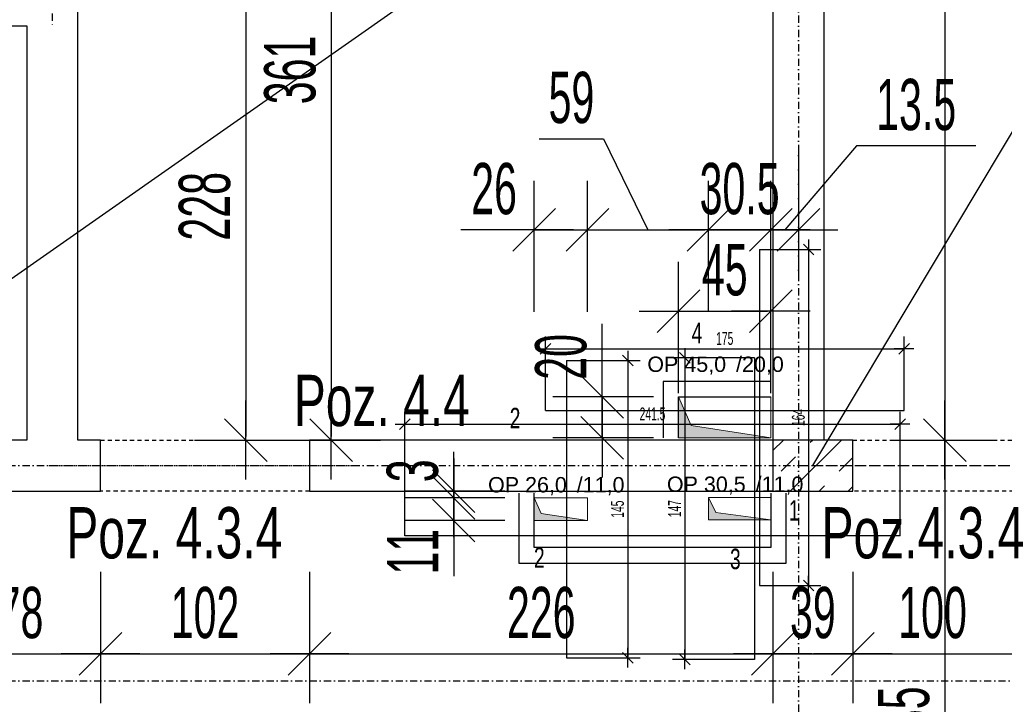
# Model space of a CAD drawing. Header units: millimetres. Extents: x -6373 to 10868, y -2819 to 2013.
# Tile 55 of 67: x 8774 to 9255, y -167 to 167. Entities that reach past the tile are written whole.
import ezdxf

# ---------------------------------------------------------------- set-up
doc = ezdxf.new("R2010")
doc.units = ezdxf.units.MM
doc.header["$LTSCALE"] = 10
doc.linetypes.add('MO', pattern=[0.7, 0.35, -0.17, 0.01, -0.17])
doc.linetypes.add('MP', pattern=[0.36, 0.2, -0.16])
for name, color, linetype in [('BA_szr', 1, 'Continuous'), ('BA_txs', 2, 'Continuous'), ('BA_wym', 1, 'Continuous'), ('BD_lpm', 1, 'MP'), ('BD_osm', 1, 'MO'), ('BD_wic', 1, 'Continuous'), ('BD_wig', 3, 'Continuous'), ('BZ_odn', 1, 'Continuous'), ('BZ_txs', 2, 'Continuous')]:
    doc.layers.add(name, color=color, linetype=linetype)
doc.layers.add('Nowe_A-Przebicia_Nr_pióra__1', color=7, linetype='Continuous', lineweight=13)
doc.layers.add('Nowe_A-Przebicia_Nr_pióra__102', color=7, linetype='Continuous', lineweight=5, true_color=0xcccccc)
doc.styles.add('BIKTS', font='bikromsw.shx', dxfattribs={"width": 0.8})
doc.styles.add('BIKWYM', font='bikromsw.shx', dxfattribs={"width": 0.6})
doc.styles.add('STYL_AUTOMATYCZNY_1', font='arial.ttf')
doc.dimstyles.new('BA_KR_100_cm', dxfattribs={"dimtxt": 25, "dimasz": 1.666667, "dimexe": 24, "dimexo": 0, "dimgap": 0, "dimtad": 0, "dimdec": 1, "dimrnd": 0.5, "dimzin": 9, "dimdsep": 46, "dimtxsty": 'BIKWYM', "dimblk": 'WYM-KR', "dimcen": 0, "dimdle": 20, "dimclrd": 256, "dimclre": 256, "dimclrt": 2, "dimadec": 0, "dimazin": 0, "dimtfac": 0.033333, "dimtdec": 1, "dimtmove": 0, "dimatfit": 3, "dimldrblk": 'WYM-KR', "dimfxl": 25, "dimfxlon": 1, "dimtvp": 0.8, "dimtolj": 1, "dimarcsym": 0})
doc.dimstyles.new('BA_KR_25_cm', dxfattribs={"dimscale": 0.25, "dimtxt": 25, "dimasz": 1.666667, "dimexe": 24, "dimexo": 0, "dimgap": 0, "dimtad": 0, "dimdec": 1, "dimrnd": 0.5, "dimzin": 9, "dimdsep": 46, "dimtxsty": 'BIKWYM', "dimblk": 'WYM-KR', "dimcen": 0, "dimdle": 20, "dimclrd": 256, "dimclre": 256, "dimclrt": 7, "dimadec": 0, "dimazin": 0, "dimtfac": 0.033333, "dimtdec": 1, "dimtmove": 0, "dimatfit": 3, "dimldrblk": 'WYM-KR', "dimfxl": 1, "dimtvp": 0.8, "dimtolj": 1, "dimarcsym": 0})
doc.dimstyles.new('BZ_ST_100_cm', dxfattribs={"dimtxt": 25, "dimasz": 1.666667, "dimexe": 24, "dimexo": 0, "dimgap": 0, "dimtad": 0, "dimdec": 1, "dimrnd": 0.5, "dimdsep": 46, "dimtxsty": 'BIKWYM', "dimblk": 'WYM-ST', "dimcen": 0, "dimdle": 20, "dimclrd": 256, "dimclre": 256, "dimclrt": 7, "dimadec": 0, "dimazin": 0, "dimtfac": 0.033333, "dimtdec": 1, "dimtix": 1, "dimtmove": 2, "dimatfit": 3, "dimldrblk": 'WYM-ST', "dimfxl": 25, "dimfxlon": 1, "dimtvp": 0.8, "dimtolj": 1, "dimtzin": 0, "dimarcsym": 0})

# ---------------------------------------------------------------- blocks, each defined once
blk = doc.blocks.new('WYM-KR')
at = {"color": 7, "linetype": 'ByBlock'}
blk.add_line((6.24, 6.24), (-6.24, -6.24), dxfattribs=at)
at = {"linetype": 'ByBlock'}
blk.add_line((11.52, 0), (-11.52, 0), dxfattribs=at)
blk = doc.blocks.new('*D414')
at = {"layer": 'BD_wic', "lineweight": -2}
for p, q in [((9135.22, 55.02), (9165.26, 55.02)), ((9159.26, 54.6), (9159.26, -108.57)), ((9135.22, -108.98), (9165.26, -108.98))]:
    blk.add_line(p, q, dxfattribs=at)
at = {"layer": 'Defpoints', "color": 0}
for p in [(9135.22, 55.02), (9135.22, -108.98), (9159.26, -108.98)]:
    blk.add_point(p, dxfattribs=at)
at = {"layer": 'BD_wic', "lineweight": -2, "xscale": 0.4166666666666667, "yscale": 0.4166666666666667, "zscale": 0.4166666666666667}
for p, rotation in [((9159.26, 55.02), 90), ((9159.26, -108.98), 270)]:
    blk.add_blockref('WYM-KR', p, dxfattribs=dict(at, rotation=rotation))
at = {"layer": 'BD_wic', "color": 7, "insert": (9154.26, -26.98), "char_height": 6.25, "attachment_point": 5, "rotation": 90, "style": 'BIKWYM'}
blk.add_mtext('\\A1;164', dxfattribs=at)
blk = doc.blocks.new('*D415')
at = {"layer": 'BD_wic', "lineweight": -2}
for p, q in [((9030.83, -23.64), (9030.83, 12.49)), ((9205.83, -23.64), (9205.83, 12.49)), ((9031.25, 6.49), (9205.42, 6.49))]:
    blk.add_line(p, q, dxfattribs=at)
at = {"layer": 'Defpoints', "color": 0}
for p in [(9205.83, 6.49), (9030.83, -23.64), (9205.83, -23.64)]:
    blk.add_point(p, dxfattribs=at)
at = {"layer": 'BD_wic', "lineweight": -2, "xscale": 0.4166666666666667, "yscale": 0.4166666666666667, "zscale": 0.4166666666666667, "rotation": 180}
blk.add_blockref('WYM-KR', (9030.83, 6.49), dxfattribs=at)
at = {"layer": 'BD_wic', "lineweight": -2, "xscale": 0.4166666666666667, "yscale": 0.4166666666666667, "zscale": 0.4166666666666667}
blk.add_blockref('WYM-KR', (9205.83, 6.49), dxfattribs=at)
at = {"layer": 'BD_wic', "color": 7, "insert": (9118.33, 11.49), "char_height": 6.25, "attachment_point": 5, "style": 'BIKWYM'}
blk.add_mtext('\\A1;175', dxfattribs=at)
blk = doc.blocks.new('*D416')
at = {"layer": 'BD_wic', "lineweight": -2}
for p, q in [((9041.15, 0.8), (9077.05, 0.8)), ((9071.05, 0.38), (9071.05, -143.79)), ((9041.15, -144.2), (9077.05, -144.2))]:
    blk.add_line(p, q, dxfattribs=at)
at = {"layer": 'Defpoints', "color": 0}
for p in [(9041.15, 0.8), (9041.15, -144.2), (9071.05, -144.2)]:
    blk.add_point(p, dxfattribs=at)
at = {"layer": 'BD_wic', "lineweight": -2, "xscale": 0.4166666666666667, "yscale": 0.4166666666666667, "zscale": 0.4166666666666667}
for p, rotation in [((9071.05, 0.8), 90), ((9071.05, -144.2), 270)]:
    blk.add_blockref('WYM-KR', p, dxfattribs=dict(at, rotation=rotation))
at = {"layer": 'BD_wic', "color": 7, "insert": (9066.05, -71.7), "char_height": 6.25, "attachment_point": 5, "rotation": 90, "style": 'BIKWYM'}
blk.add_mtext('\\A1;145', dxfattribs=at)
blk = doc.blocks.new('*D417')
at = {"layer": 'BD_wic', "lineweight": -2}
for p, q in [((9132.82, 2.05), (9092.84, 2.05)), ((9098.84, 1.63), (9098.84, -144.54)), ((9132.82, -144.95), (9092.84, -144.95))]:
    blk.add_line(p, q, dxfattribs=at)
at = {"layer": 'Defpoints', "color": 0}
for p in [(9132.82, 2.05), (9098.84, -144.95), (9132.82, -144.95)]:
    blk.add_point(p, dxfattribs=at)
at = {"layer": 'BD_wic', "lineweight": -2, "xscale": 0.4166666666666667, "yscale": 0.4166666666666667, "zscale": 0.4166666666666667}
for p, rotation in [((9098.84, 2.05), 90), ((9098.84, -144.95), 270)]:
    blk.add_blockref('WYM-KR', p, dxfattribs=dict(at, rotation=rotation))
at = {"layer": 'BD_wic', "color": 7, "insert": (9093.84, -71.45), "char_height": 6.25, "attachment_point": 5, "rotation": 90, "style": 'BIKWYM'}
blk.add_mtext('\\A1;147', dxfattribs=at)
blk = doc.blocks.new('*D418')
at = {"layer": 'BD_wic', "lineweight": -2}
for p, q in [((8962.33, -84.71), (8962.33, -24.28)), ((9203.83, -84.71), (9203.83, -24.28)), ((8962.75, -30.28), (9203.42, -30.28))]:
    blk.add_line(p, q, dxfattribs=at)
at = {"layer": 'Defpoints', "color": 0}
for p in [(9203.83, -30.28), (8962.33, -84.71), (9203.83, -84.71)]:
    blk.add_point(p, dxfattribs=at)
at = {"layer": 'BD_wic', "lineweight": -2, "xscale": 0.4166666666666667, "yscale": 0.4166666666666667, "zscale": 0.4166666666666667, "rotation": 180}
blk.add_blockref('WYM-KR', (8962.33, -30.28), dxfattribs=at)
at = {"layer": 'BD_wic', "lineweight": -2, "xscale": 0.4166666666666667, "yscale": 0.4166666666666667, "zscale": 0.4166666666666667}
blk.add_blockref('WYM-KR', (9203.83, -30.28), dxfattribs=at)
at = {"layer": 'BD_wic', "color": 7, "insert": (9083.08, -25.28), "char_height": 6.25, "attachment_point": 5, "style": 'BIKWYM'}
blk.add_mtext('\\A1;241.5', dxfattribs=at)
blk = doc.blocks.new('WYM-ST')
blk.add_hatch(color=256).paths.add_polyline_path([(-13, 2.88), (0, 0), (-13, -2.88)])
blk.add_lwpolyline([(0, 0), (-13, 2.88), (-13, -2.88), (0, 0)])
blk = doc.blocks.new('*D527')
at = {"layer": 'BA_wym', "lineweight": -2}
for p, q in [((10302.83, 853.02), (10351.83, 853.02)), ((10327.83, 851.35), (10327.83, -1192.32)), ((10302.83, -1193.98), (10351.83, -1193.98))]:
    blk.add_line(p, q, dxfattribs=at)
at = {"layer": 'Defpoints', "color": 0}
for p in [(9166.83, 853.02), (9856.83, -1193.98), (10327.83, -1193.98)]:
    blk.add_point(p, dxfattribs=at)
at = {"layer": 'BA_wym', "lineweight": -2, "xscale": 1.666666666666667, "yscale": 1.666666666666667, "zscale": 1.666666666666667}
for p, rotation in [((10327.83, 853.02), 90), ((10327.83, -1193.98), 270)]:
    blk.add_blockref('WYM-KR', p, dxfattribs=dict(at, rotation=rotation))
at = {"layer": 'BA_wym', "color": 2, "insert": (10307.83, -170.48), "char_height": 25, "attachment_point": 5, "rotation": 90, "style": 'BIKWYM'}
blk.add_mtext('\\A1;2047', dxfattribs=at)
blk = doc.blocks.new('*D557')
at = {"layer": 'BA_wym', "lineweight": -2}
for p, q in [((8735.82, -102.29), (8735.82, -166.29)), ((8813.83, -102.29), (8813.83, -166.29)), ((8737.49, -142.29), (8812.17, -142.29))]:
    blk.add_line(p, q, dxfattribs=at)
at = {"layer": 'Defpoints', "color": 0}
for p in [(8735.82, -62.98), (8813.83, -62.98), (8813.83, -142.29)]:
    blk.add_point(p, dxfattribs=at)
at = {"layer": 'BA_wym', "lineweight": -2, "xscale": 1.666666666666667, "yscale": 1.666666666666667, "zscale": 1.666666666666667, "rotation": 180}
blk.add_blockref('WYM-KR', (8735.82, -142.29), dxfattribs=at)
at = {"layer": 'BA_wym', "lineweight": -2, "xscale": 1.666666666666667, "yscale": 1.666666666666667, "zscale": 1.666666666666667}
blk.add_blockref('WYM-KR', (8813.83, -142.29), dxfattribs=at)
at = {"layer": 'BA_wym', "color": 2, "insert": (8774.83, -122.29), "char_height": 25, "attachment_point": 5, "style": 'BIKWYM'}
blk.add_mtext('\\A1;78', dxfattribs=at)
blk = doc.blocks.new('*D558')
at = {"layer": 'BA_wym', "lineweight": -2}
for p, q in [((9141.83, -102.29), (9141.83, -166.29)), ((9180.83, -102.29), (9180.83, -166.29)), ((9143.5, -142.29), (9179.17, -142.29))]:
    blk.add_line(p, q, dxfattribs=at)
at = {"layer": 'Defpoints', "color": 0}
for p in [(9141.83, -62.98), (9180.83, -62.98), (9180.83, -142.29)]:
    blk.add_point(p, dxfattribs=at)
at = {"layer": 'BA_wym', "lineweight": -2, "xscale": 1.666666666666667, "yscale": 1.666666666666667, "zscale": 1.666666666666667, "rotation": 180}
blk.add_blockref('WYM-KR', (9141.83, -142.29), dxfattribs=at)
at = {"layer": 'BA_wym', "lineweight": -2, "xscale": 1.666666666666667, "yscale": 1.666666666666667, "zscale": 1.666666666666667}
blk.add_blockref('WYM-KR', (9180.83, -142.29), dxfattribs=at)
at = {"layer": 'BA_wym', "color": 2, "insert": (9161.33, -122.29), "char_height": 25, "attachment_point": 5, "style": 'BIKWYM'}
blk.add_mtext('\\A1;39', dxfattribs=at)
blk = doc.blocks.new('*D559')
at = {"layer": 'BA_wym', "lineweight": -2}
for p, q in [((9180.83, -102.29), (9180.83, -166.29)), ((9280.83, -102.29), (9280.83, -166.29)), ((9182.5, -142.29), (9279.16, -142.29))]:
    blk.add_line(p, q, dxfattribs=at)
at = {"layer": 'Defpoints', "color": 0}
for p in [(9180.83, -62.98), (9280.83, -62.98), (9280.83, -142.29)]:
    blk.add_point(p, dxfattribs=at)
at = {"layer": 'BA_wym', "lineweight": -2, "xscale": 1.666666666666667, "yscale": 1.666666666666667, "zscale": 1.666666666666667, "rotation": 180}
blk.add_blockref('WYM-KR', (9180.83, -142.29), dxfattribs=at)
at = {"layer": 'BA_wym', "lineweight": -2, "xscale": 1.666666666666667, "yscale": 1.666666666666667, "zscale": 1.666666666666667}
blk.add_blockref('WYM-KR', (9280.83, -142.29), dxfattribs=at)
at = {"layer": 'BA_wym', "color": 2, "insert": (9219.7, -122.29), "char_height": 25, "attachment_point": 5, "style": 'BIKWYM'}
blk.add_mtext('\\A1;100', dxfattribs=at)
blk = doc.blocks.new('*D569')
at = {"layer": 'BA_wym', "lineweight": -2}
for p, q in [((9200.7, 777.02), (9249.7, 777.02)), ((9225.7, 775.35), (9225.7, -36.32)), ((9200.7, -37.98), (9249.7, -37.98))]:
    blk.add_line(p, q, dxfattribs=at)
at = {"layer": 'Defpoints', "color": 0}
for p in [(9166.83, 777.02), (9185.7, -37.98), (9225.7, -37.98)]:
    blk.add_point(p, dxfattribs=at)
at = {"layer": 'BA_wym', "lineweight": -2, "xscale": 1.666666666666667, "yscale": 1.666666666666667, "zscale": 1.666666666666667}
for p, rotation in [((9225.7, 777.02), 90), ((9225.7, -37.98), 270)]:
    blk.add_blockref('WYM-KR', p, dxfattribs=dict(at, rotation=rotation))
at = {"layer": 'BA_wym', "color": 2, "insert": (9205.7, 369.52), "char_height": 25, "attachment_point": 5, "rotation": 90, "style": 'BIKWYM'}
blk.add_mtext('\\A1;815', dxfattribs=at)
blk = doc.blocks.new('*D571')
at = {"layer": 'BA_wym', "lineweight": -2}
for p, q in [((9200.7, -37.98), (9249.7, -37.98)), ((9225.7, -39.65), (9225.7, -271.32)), ((9200.7, -272.98), (9249.7, -272.98))]:
    blk.add_line(p, q, dxfattribs=at)
at = {"layer": 'Defpoints', "color": 0}
for p in [(9185.7, -37.98), (9185.7, -272.98), (9225.7, -272.98)]:
    blk.add_point(p, dxfattribs=at)
at = {"layer": 'BA_wym', "lineweight": -2, "xscale": 1.666666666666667, "yscale": 1.666666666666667, "zscale": 1.666666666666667}
for p, rotation in [((9225.7, -37.98), 90), ((9225.7, -272.98), 270)]:
    blk.add_blockref('WYM-KR', p, dxfattribs=dict(at, rotation=rotation))
at = {"layer": 'BA_wym', "color": 2, "insert": (9205.7, -174.9), "char_height": 25, "attachment_point": 5, "rotation": 90, "style": 'BIKWYM'}
blk.add_mtext('\\A1;235', dxfattribs=at)
blk = doc.blocks.new('*D621')
at = {"layer": 'BA_wym', "lineweight": -2}
for p, q in [((9095.83, -15.11), (9095.83, 48.89)), ((9140.83, -15.11), (9140.83, 48.89)), ((9097.5, 24.89), (9139.17, 24.89))]:
    blk.add_line(p, q, dxfattribs=at)
at = {"layer": 'Defpoints', "color": 0}
for p in [(9140.83, 24.89), (9095.83, -16.98), (9140.83, -16.98)]:
    blk.add_point(p, dxfattribs=at)
at = {"layer": 'BA_wym', "lineweight": -2, "xscale": 1.666666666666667, "yscale": 1.666666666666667, "zscale": 1.666666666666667, "rotation": 180}
blk.add_blockref('WYM-KR', (9095.83, 24.89), dxfattribs=at)
at = {"layer": 'BA_wym', "lineweight": -2, "xscale": 1.666666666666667, "yscale": 1.666666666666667, "zscale": 1.666666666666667}
blk.add_blockref('WYM-KR', (9140.83, 24.89), dxfattribs=at)
at = {"layer": 'BA_wym', "color": 2, "insert": (9118.33, 44.89), "char_height": 25, "attachment_point": 5, "style": 'BIKWYM'}
blk.add_mtext('\\A1;45', dxfattribs=at)
blk = doc.blocks.new('*D622')
at = {"layer": 'BA_wym', "lineweight": -2}
for p, q in [((9025.33, 24.49), (9025.33, 88.49)), ((9051.33, 24.49), (9051.33, 88.49)), ((9023.67, 64.49), (8989.62, 64.49)), ((9025.33, 64.49), (9051.33, 64.49)), ((9053, 64.49), (9054.67, 64.49))]:
    blk.add_line(p, q, dxfattribs=at)
at = {"layer": 'Defpoints', "color": 0}
for p in [(9051.33, 64.49), (9025.33, -77.23), (9051.33, -77.2)]:
    blk.add_point(p, dxfattribs=at)
at = {"layer": 'BA_wym', "lineweight": -2, "xscale": 1.666666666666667, "yscale": 1.666666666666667, "zscale": 1.666666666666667}
blk.add_blockref('WYM-KR', (9025.33, 64.49), dxfattribs=at)
at = {"layer": 'BA_wym', "lineweight": -2, "xscale": 1.666666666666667, "yscale": 1.666666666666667, "zscale": 1.666666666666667, "rotation": 180}
blk.add_blockref('WYM-KR', (9051.33, 64.49), dxfattribs=at)
at = {"layer": 'BA_wym', "color": 2, "insert": (9005.81, 84.49), "char_height": 25, "attachment_point": 5, "style": 'BIKWYM'}
blk.add_mtext('\\A1;26', dxfattribs=at)
blk = doc.blocks.new('*D623')
at = {"layer": 'BA_wym', "lineweight": -2}
for p, q in [((9027.83, 108.94), (9059.26, 108.94)), ((9059.26, 108.94), (9080.83, 64.49)), ((9051.33, 24.49), (9051.33, 88.49)), ((9110.33, 24.49), (9110.33, 88.49)), ((9053, 64.49), (9108.67, 64.49))]:
    blk.add_line(p, q, dxfattribs=at)
at = {"layer": 'Defpoints', "color": 0}
for p in [(9110.33, 64.49), (9051.33, -77.2), (9110.33, -76.95)]:
    blk.add_point(p, dxfattribs=at)
at = {"layer": 'BA_wym', "lineweight": -2, "xscale": 1.666666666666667, "yscale": 1.666666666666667, "zscale": 1.666666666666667, "rotation": 180}
blk.add_blockref('WYM-KR', (9051.33, 64.49), dxfattribs=at)
at = {"layer": 'BA_wym', "lineweight": -2, "xscale": 1.666666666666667, "yscale": 1.666666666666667, "zscale": 1.666666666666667}
blk.add_blockref('WYM-KR', (9110.33, 64.49), dxfattribs=at)
at = {"layer": 'BA_wym', "color": 2, "insert": (9043.55, 128.94), "char_height": 25, "attachment_point": 5, "style": 'BIKWYM'}
blk.add_mtext('\\A1;59', dxfattribs=at)
blk = doc.blocks.new('*D624')
at = {"layer": 'BA_wym', "lineweight": -2}
for p, q in [((9110.33, 24.49), (9110.33, 88.49)), ((9140.83, 24.49), (9140.83, 88.49)), ((9108.67, 64.49), (9107, 64.49)), ((9110.33, 64.49), (9140.83, 64.49)), ((9142.5, 64.49), (9144.17, 64.49))]:
    blk.add_line(p, q, dxfattribs=at)
at = {"layer": 'Defpoints', "color": 0}
for p in [(9140.83, 64.49), (9140.83, -65.95), (9110.33, -76.95)]:
    blk.add_point(p, dxfattribs=at)
at = {"layer": 'BA_wym', "lineweight": -2, "xscale": 1.666666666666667, "yscale": 1.666666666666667, "zscale": 1.666666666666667}
blk.add_blockref('WYM-KR', (9110.33, 64.49), dxfattribs=at)
at = {"layer": 'BA_wym', "lineweight": -2, "xscale": 1.666666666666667, "yscale": 1.666666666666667, "zscale": 1.666666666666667, "rotation": 180}
blk.add_blockref('WYM-KR', (9140.83, 64.49), dxfattribs=at)
at = {"layer": 'BA_wym', "color": 2, "insert": (9125.58, 84.49), "char_height": 25, "attachment_point": 5, "style": 'BIKWYM'}
blk.add_mtext('\\A1;30.5', dxfattribs=at)
blk = doc.blocks.new('*D625')
at = {"layer": 'BA_wym', "lineweight": -2}
for p, q in [((9182.67, 105.5), (9147.58, 64.49)), ((9154.33, 104.49), (9154.33, 40.49)), ((9240.76, 105.5), (9182.67, 105.5)), ((9140.83, 24.49), (9140.83, 88.49)), ((9139.17, 64.49), (9137.5, 64.49)), ((9140.83, 64.49), (9154.33, 64.49)), ((9156, 64.49), (9157.67, 64.49))]:
    blk.add_line(p, q, dxfattribs=at)
at = {"layer": 'Defpoints', "color": 0}
for p in [(9154.33, 154.43), (9154.33, 64.49), (9140.83, -65.95)]:
    blk.add_point(p, dxfattribs=at)
at = {"layer": 'BA_wym', "lineweight": -2, "xscale": 1.666666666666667, "yscale": 1.666666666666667, "zscale": 1.666666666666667}
blk.add_blockref('WYM-KR', (9140.83, 64.49), dxfattribs=at)
at = {"layer": 'BA_wym', "lineweight": -2, "xscale": 1.666666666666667, "yscale": 1.666666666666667, "zscale": 1.666666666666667, "rotation": 180}
blk.add_blockref('WYM-KR', (9154.33, 64.49), dxfattribs=at)
at = {"layer": 'BA_wym', "color": 2, "insert": (9211.71, 125.5), "char_height": 25, "attachment_point": 5, "style": 'BIKWYM'}
blk.add_mtext('\\A1;13.5', dxfattribs=at)
blk = doc.blocks.new('*D626')
at = {"layer": 'BA_wym', "lineweight": -2}
for p, q in [((9011.11, -66.2), (8962.11, -66.2)), ((8986.11, -64.54), (8986.11, -62.87)), ((8986.11, -66.2), (8986.11, -77.23)), ((9011.11, -77.23), (8962.11, -77.23)), ((8986.11, -78.9), (8986.11, -104.38))]:
    blk.add_line(p, q, dxfattribs=at)
at = {"layer": 'Defpoints', "color": 0}
for p in [(9026.11, -66.2), (8986.11, -77.23), (9026.11, -77.23)]:
    blk.add_point(p, dxfattribs=at)
at = {"layer": 'BA_wym', "lineweight": -2, "xscale": 1.666666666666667, "yscale": 1.666666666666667, "zscale": 1.666666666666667}
for p, rotation in [((8986.11, -66.2), 270), ((8986.11, -77.23), 90)]:
    blk.add_blockref('WYM-KR', p, dxfattribs=dict(at, rotation=rotation))
at = {"layer": 'BA_wym', "color": 2, "insert": (8966.11, -92.47), "char_height": 25, "attachment_point": 5, "rotation": 90, "style": 'BIKWYM'}
blk.add_mtext('\\A1;11', dxfattribs=at)
blk = doc.blocks.new('*D627')
at = {"layer": 'BA_wym', "lineweight": -2}
for p, q in [((9058.5, -15.32), (9058.5, 18.73)), ((9083.5, -16.98), (9034.5, -16.98)), ((9058.5, -36.98), (9058.5, -16.98)), ((9083.5, -36.98), (9034.5, -36.98)), ((9058.5, -38.65), (9058.5, -40.32))]:
    blk.add_line(p, q, dxfattribs=at)
at = {"layer": 'Defpoints', "color": 0}
for p in [(9058.5, -16.98), (9098.5, -16.98), (9098.5, -36.98)]:
    blk.add_point(p, dxfattribs=at)
at = {"layer": 'BA_wym', "lineweight": -2, "xscale": 1.666666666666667, "yscale": 1.666666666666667, "zscale": 1.666666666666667}
for p, rotation in [((9058.5, -16.98), 270), ((9058.5, -36.98), 90)]:
    blk.add_blockref('WYM-KR', p, dxfattribs=dict(at, rotation=rotation))
at = {"layer": 'BA_wym', "color": 2, "insert": (9038.5, 2.54), "char_height": 25, "attachment_point": 5, "rotation": 90, "style": 'BIKWYM'}
blk.add_mtext('\\A1;20', dxfattribs=at)
blk = doc.blocks.new('*D641')
at = {"layer": 'BA_wym', "lineweight": -2}
for p, q in [((7080.83, -1559.44), (7080.83, -1623.44)), ((10027.83, -1559.44), (10027.83, -1623.44)), ((7082.5, -1599.44), (10026.17, -1599.44))]:
    blk.add_line(p, q, dxfattribs=at)
at = {"layer": 'Defpoints', "color": 0}
for p in [(7080.83, -95.48), (10027.83, -95.48), (10027.83, -1599.44)]:
    blk.add_point(p, dxfattribs=at)
at = {"layer": 'BA_wym', "lineweight": -2, "xscale": 1.666666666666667, "yscale": 1.666666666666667, "zscale": 1.666666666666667, "rotation": 180}
blk.add_blockref('WYM-KR', (7080.83, -1599.44), dxfattribs=at)
at = {"layer": 'BA_wym', "lineweight": -2, "xscale": 1.666666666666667, "yscale": 1.666666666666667, "zscale": 1.666666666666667}
blk.add_blockref('WYM-KR', (10027.83, -1599.44), dxfattribs=at)
at = {"layer": 'BA_wym', "color": 2, "insert": (8554.33, -1579.44), "char_height": 25, "attachment_point": 5, "style": 'BIKWYM'}
blk.add_mtext('\\A1;2947', dxfattribs=at)
blk = doc.blocks.new('*D649')
at = {"layer": 'BA_wym', "lineweight": -2}
for p, q in [((8986.11, -61.32), (8986.11, -46.32)), ((9011.11, -62.98), (8962.11, -62.98)), ((9011.11, -66.2), (8962.11, -66.2)), ((8986.11, -66.2), (8986.11, -62.98)), ((8986.11, -67.87), (8986.11, -69.54))]:
    blk.add_line(p, q, dxfattribs=at)
at = {"layer": 'Defpoints', "color": 0}
for p in [(8986.11, -62.98), (9026.11, -62.98), (9026.11, -66.2)]:
    blk.add_point(p, dxfattribs=at)
at = {"layer": 'BA_wym', "lineweight": -2, "xscale": 1.666666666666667, "yscale": 1.666666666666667, "zscale": 1.666666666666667}
for p, rotation in [((8986.11, -62.98), 270), ((8986.11, -66.2), 90)]:
    blk.add_blockref('WYM-KR', p, dxfattribs=dict(at, rotation=rotation))
at = {"layer": 'BA_wym', "color": 2, "insert": (8966.11, -52.98), "char_height": 25, "attachment_point": 5, "rotation": 90, "style": 'BIKWYM'}
blk.add_mtext('\\A1;3', dxfattribs=at)
blk = doc.blocks.new('*D732')
at = {"layer": 'BA_wym', "lineweight": -2}
for p, q in [((10342.83, 973.03), (10391.83, 973.03)), ((10367.83, 971.37), (10367.83, -1192.32)), ((10342.83, -1193.98), (10391.83, -1193.98))]:
    blk.add_line(p, q, dxfattribs=at)
at = {"layer": 'Defpoints', "color": 0}
for p in [(9172.84, 973.03), (9856.83, -1193.98), (10367.83, -1193.98)]:
    blk.add_point(p, dxfattribs=at)
at = {"layer": 'BA_wym', "lineweight": -2, "xscale": 1.666666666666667, "yscale": 1.666666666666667, "zscale": 1.666666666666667}
for p, rotation in [((10367.83, 973.03), 90), ((10367.83, -1193.98), 270)]:
    blk.add_blockref('WYM-KR', p, dxfattribs=dict(at, rotation=rotation))
at = {"layer": 'BA_wym', "color": 2, "insert": (10347.83, -110.48), "char_height": 25, "attachment_point": 5, "rotation": 90, "style": 'BIKWYM'}
blk.add_mtext('\\A1;2167', dxfattribs=at)
blk = doc.blocks.new('*D733')
at = {"layer": 'BA_wym', "lineweight": -2}
for p, q in [((8813.83, -102.29), (8813.83, -166.29)), ((8915.83, -102.29), (8915.83, -166.29)), ((8815.5, -142.29), (8914.17, -142.29))]:
    blk.add_line(p, q, dxfattribs=at)
at = {"layer": 'Defpoints', "color": 0}
for p in [(8813.83, -62.98), (8915.83, -62.98), (8915.83, -142.29)]:
    blk.add_point(p, dxfattribs=at)
at = {"layer": 'BA_wym', "lineweight": -2, "xscale": 1.666666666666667, "yscale": 1.666666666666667, "zscale": 1.666666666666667, "rotation": 180}
blk.add_blockref('WYM-KR', (8813.83, -142.29), dxfattribs=at)
at = {"layer": 'BA_wym', "lineweight": -2, "xscale": 1.666666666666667, "yscale": 1.666666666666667, "zscale": 1.666666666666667}
blk.add_blockref('WYM-KR', (8915.83, -142.29), dxfattribs=at)
at = {"layer": 'BA_wym', "color": 2, "insert": (8864.83, -122.29), "char_height": 25, "attachment_point": 5, "style": 'BIKWYM'}
blk.add_mtext('\\A1;102', dxfattribs=at)
blk = doc.blocks.new('*D734')
at = {"layer": 'BA_wym', "lineweight": -2}
for p, q in [((8915.83, -102.29), (8915.83, -166.29)), ((9141.83, -102.29), (9141.83, -166.29)), ((8917.5, -142.29), (9140.17, -142.29))]:
    blk.add_line(p, q, dxfattribs=at)
at = {"layer": 'Defpoints', "color": 0}
for p in [(8915.83, -62.98), (9141.83, -62.98), (9141.83, -142.29)]:
    blk.add_point(p, dxfattribs=at)
at = {"layer": 'BA_wym', "lineweight": -2, "xscale": 1.666666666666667, "yscale": 1.666666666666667, "zscale": 1.666666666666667, "rotation": 180}
blk.add_blockref('WYM-KR', (8915.83, -142.29), dxfattribs=at)
at = {"layer": 'BA_wym', "lineweight": -2, "xscale": 1.666666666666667, "yscale": 1.666666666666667, "zscale": 1.666666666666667}
blk.add_blockref('WYM-KR', (9141.83, -142.29), dxfattribs=at)
at = {"layer": 'BA_wym', "color": 2, "insert": (9028.83, -122.29), "char_height": 25, "attachment_point": 5, "style": 'BIKWYM'}
blk.add_mtext('\\A1;226', dxfattribs=at)
blk = doc.blocks.new('*D740')
at = {"layer": 'BA_wym', "lineweight": -2}
for p, q in [((8859.72, 190.02), (8908.72, 190.02)), ((8884.72, 188.35), (8884.72, -36.32)), ((8859.72, -37.98), (8908.72, -37.98))]:
    blk.add_line(p, q, dxfattribs=at)
at = {"layer": 'Defpoints', "color": 0}
for p in [(8844.72, 190.02), (8844.72, -37.98), (8884.72, -37.98)]:
    blk.add_point(p, dxfattribs=at)
at = {"layer": 'BA_wym', "lineweight": -2, "xscale": 1.666666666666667, "yscale": 1.666666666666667, "zscale": 1.666666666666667}
for p, rotation in [((8884.72, 190.02), 90), ((8884.72, -37.98), 270)]:
    blk.add_blockref('WYM-KR', p, dxfattribs=dict(at, rotation=rotation))
at = {"layer": 'BA_wym', "color": 2, "insert": (8864.72, 76.02), "char_height": 25, "attachment_point": 5, "rotation": 90, "style": 'BIKWYM'}
blk.add_mtext('\\A1;228', dxfattribs=at)
blk = doc.blocks.new('*D743')
at = {"layer": 'BA_wym', "lineweight": -2}
for p, q in [((8901.34, 323.02), (8950.34, 323.02)), ((8926.34, 321.35), (8926.34, -36.32)), ((8901.34, -37.98), (8950.34, -37.98))]:
    blk.add_line(p, q, dxfattribs=at)
at = {"layer": 'Defpoints', "color": 0}
for p in [(8886.34, 323.02), (8886.34, -37.98), (8926.34, -37.98)]:
    blk.add_point(p, dxfattribs=at)
at = {"layer": 'BA_wym', "lineweight": -2, "xscale": 1.666666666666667, "yscale": 1.666666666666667, "zscale": 1.666666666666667}
for p, rotation in [((8926.34, 323.02), 90), ((8926.34, -37.98), 270)]:
    blk.add_blockref('WYM-KR', p, dxfattribs=dict(at, rotation=rotation))
at = {"layer": 'BA_wym', "color": 2, "insert": (8906.34, 142.52), "char_height": 25, "attachment_point": 5, "rotation": 90, "style": 'BIKWYM'}
blk.add_mtext('\\A1;361', dxfattribs=at)

msp = doc.modelspace()

# ---------------------------------------------------------------- hatches: boundary and pattern name
at = {"layer": 'BA_szr'}
h = msp.add_hatch(dxfattribs=at)
h.set_pattern_fill('BIK_ZELBET', color=256, scale=100, angle=45, pattern_type=2)
h.set_pattern_definition([(45, (-2471.945, -1106.835), (-14.142136, 14.142136), []), (45, (-2479.016, -1099.764), (-14.142136, 14.142136), [10, -10])])
h.paths.add_polyline_path([(9141.83, -62.98), (9180.83, -62.98), (9180.83, -37.98), (9141.83, -37.98)])
at = {"layer": 'Nowe_A-Przebicia_Nr_pióra__102', "linetype": 'Continuous', "lineweight": 5, "true_color": 0xcccccc}
for points in [[(9140.83, -36.98), (9095.83, -36.98), (9095.83, -16.98), (9101.89, -30.92)], [(9051.33, -77.2), (9025.33, -77.2), (9025.33, -66.2), (9028.75, -73.79)], [(9140.83, -76.95), (9110.33, -76.95), (9110.33, -65.95), (9114.03, -73.25)]]:
    msp.add_hatch(color=254, dxfattribs=at).paths.add_polyline_path(points)

# ---------------------------------------------------------------- linework, layer by layer
at = {"layer": 'BD_lpm'}
for points in [[(8915.83, -62.98), (8813.83, -62.98), (8813.83, -37.98), (8915.83, -37.98)], [(9280.83, -62.98), (9180.83, -62.98), (9180.83, -37.98), (9280.83, -37.98)]]:
    msp.add_lwpolyline(points, close=True, dxfattribs=at)
at = {"layer": 'BD_osm', "color": 5}
for p, q in [((8790.33, 317.02), (8790.33, 164.02)), ((8788.83, -50.48), (8940.83, -50.48)), ((9155.83, -50.48), (9305.83, -50.48))]:
    msp.add_line(p, q, dxfattribs=at)
at = {"layer": 'BD_osm'}
for points in [[(9154.33, 1513.02), (9154.33, -1699.44)], [(6640.83, -50.48), (10467.83, -50.48)], [(6640.83, -155.48), (10467.83, -155.48)]]:
    msp.add_lwpolyline(points, dxfattribs=at)
at = {"layer": 'BD_wic', "color": 5}
for p, q in [((9135.22, 55.02), (9135.22, -108.98)), ((9041.15, 0.8), (9041.15, -144.2)), ((9132.82, 2.05), (9132.82, -144.95)), ((9030.83, -23.64), (9205.83, -23.64)), ((9203.83, -84.71), (8962.33, -84.71))]:
    msp.add_line(p, q, dxfattribs=at)
at = {"layer": 'BD_wic'}
for points in [[(7251.83, -1022.98), (9856.83, 802.02)], [(9140.83, -9.48), (9088.33, -9.48), (9088.33, -36.98)], [(9095.83, -36.98), (9095.83, -16.98), (9140.83, -16.98)], [(9017.83, -63.98), (9017.83, -97.98), (9148.36, -97.98), (9148.36, -63.98)], [(9140.83, -63.98), (9140.86, -90.48), (9025.33, -90.48), (9025.33, -63.98)]]:
    msp.add_lwpolyline(points, dxfattribs=at)
at = {"layer": 'BD_wig'}
for points in [[(8566.83, 323.02), (8777.83, 323.02), (8777.83, 292.02), (8802.83, 292.02), (8802.83, 323.02), (9141.83, 323.02), (9141.83, -37.98), (8915.83, -37.98), (8915.83, -62.98), (9180.83, -62.98), (9180.83, -37.98), (9166.83, -37.98), (9166.83, 777.02), (9214.33, 777.02)], [(8735.82, -62.98), (8813.83, -62.98), (8813.83, -37.98), (8802.83, -37.98), (8802.83, 190.02), (8777.83, 190.02), (8777.83, 189.02), (8566.83, 189.02)], [(8566.83, 164.02), (8777.83, 164.02), (8777.83, -37.98), (8735.82, -37.98)]]:
    msp.add_lwpolyline(points, dxfattribs=at)
msp.add_lwpolyline([(9141.83, -62.98), (9180.83, -62.98), (9180.83, -37.98), (9141.83, -37.98)], close=True, dxfattribs=at)
at = {"layer": 'Nowe_A-Przebicia_Nr_pióra__1', "color": 7, "linetype": 'Continuous', "lineweight": 13}
for p, q in [((9101.89, -30.92), (9095.83, -16.98)), ((9095.83, -16.98), (9140.83, -16.98)), ((9095.83, -36.98), (9095.83, -16.98)), ((9140.83, -16.98), (9140.83, -36.98)), ((9140.83, -36.98), (9101.89, -30.92)), ((9140.83, -36.98), (9095.83, -36.98)), ((9028.75, -73.79), (9025.33, -66.2)), ((9025.33, -66.2), (9051.33, -66.2)), ((9025.33, -77.2), (9025.33, -66.2)), ((9051.33, -66.2), (9051.33, -77.2)), ((9114.03, -73.25), (9110.33, -65.95)), ((9110.33, -65.95), (9140.83, -65.95)), ((9110.33, -76.95), (9110.33, -65.95)), ((9140.83, -65.95), (9140.83, -76.95)), ((9051.33, -77.2), (9028.75, -73.79)), ((9140.83, -76.95), (9114.03, -73.25)), ((9051.33, -77.2), (9025.33, -77.2)), ((9140.83, -76.95), (9110.33, -76.95))]:
    msp.add_line(p, q, dxfattribs=at)

# ---------------------------------------------------------------- texts
at = {"layer": 'BA_txs', "style": 'BIKTS', "width": 0.7}
for s, p in [('Poz. 4.4', (8908.12, -31.18)), ('Poz. 4.3.4', (8797.16, -95.71)), ('Poz.4.3.4', (9165.54, -95.71))]:
    msp.add_text(s, height=25, dxfattribs=at).set_placement(p)
at = {"layer": 'BZ_txs', "color": 3, "char_height": 10, "width": 452.0462, "attachment_point": 1, "style": 'BIKTS'}
for s, insert in [('{\\W0.7;4}', (9102.17, 19.2)), ('{\\W0.7;2}', (9013.45, -22.28)), ('{\\W0.7;1}', (9149.56, -67.32)), ('{\\W0.7;2}', (9025.27, -90.3)), ('{\\W0.7;3}', (9120.89, -90.98))]:
    msp.add_mtext(s, dxfattribs=dict(at, insert=insert))
at = {"layer": 'Nowe_A-Przebicia_Nr_pióra__1', "color": 7, "lineweight": 13, "style": 'STYL_AUTOMATYCZNY_1'}
for s, p in [('OP 45,0', (9080.56, -4.77)), (' /20,0', (9120.92, -4.77)), ('OP 26,0', (9002.87, -63.54)), (' /11,0', (9043.23, -63.54)), ('OP 30,5', (9090.12, -63.29)), (' /11,0', (9130.48, -63.29))]:
    msp.add_text(s, height=7.5, dxfattribs=at).set_placement(p)

# ---------------------------------------------------------------- dimensions: what is measured, and where the dimension line sits
at = {"layer": 'BA_wym'}
for base, p1, p2, picture, middle in [((10367.83, -1193.98), (9172.84, 973.03), (9856.83, -1193.98), '*D732', (10347.83, -110.48)), ((10327.83, -1193.98), (9166.83, 853.02), (9856.83, -1193.98), '*D527', (10307.83, -170.48)), ((9225.7, -37.98), (9166.83, 777.02), (9185.7, -37.98), '*D569', (9205.7, 369.52)), ((8926.34, -37.98), (8886.34, 323.02), (8886.34, -37.98), '*D743', (8906.34, 142.52)), ((8884.72, -37.98), (8844.72, 190.02), (8844.72, -37.98), '*D740', (8864.72, 76.02)), ((9058.5, -16.98), (9098.5, -36.98), (9098.5, -16.98), '*D627', (9038.5, 2.54)), ((8986.11, -62.98), (9026.11, -66.2), (9026.11, -62.98), '*D649', (8966.11, -52.98)), ((8986.11, -77.23), (9026.11, -66.2), (9026.11, -77.23), '*D626', (8966.11, -92.47))]:
    dim = msp.add_linear_dim(base=base, p1=p1, p2=p2, angle=90, dimstyle='BA_KR_100_cm', override={"dimatfit": 1}, dxfattribs=at)
    dim.commit()
    dim.dimension.update_dxf_attribs({"geometry": picture, "text_midpoint": middle})
for base, p1, p2, override, picture, middle in [((9154.33, 64.49), (9140.83, -65.95), (9154.33, 154.43), {"dimtmove": 1, "dimatfit": 1, "dimfxl": 40}, '*D625', (9182.67, 105.5)), ((9110.33, 64.49), (9051.33, -77.2), (9110.33, -76.95), {"dimtmove": 1, "dimatfit": 1, "dimfxl": 40}, '*D623', (9059.26, 108.94)), ((9051.33, 64.49), (9025.33, -77.23), (9051.33, -77.2), {"dimatfit": 1, "dimfxl": 40}, '*D622', (9005.81, 64.49)), ((9140.83, 64.49), (9110.33, -76.95), (9140.83, -65.95), {"dimtmove": 0, "dimatfit": 1, "dimfxl": 40}, '*D624', (9125.58, 64.49)), ((8813.83, -142.29), (8735.82, -62.98), (8813.83, -62.98), {"dimtmove": 1, "dimatfit": 1, "dimfxl": 40}, '*D557', (8774.83, -142.29)), ((9280.83, -142.29), (9180.83, -62.98), (9280.83, -62.98), {"dimtmove": 1, "dimatfit": 1, "dimfxl": 40}, '*D559', (9219.7, -142.29))]:
    dim = msp.add_linear_dim(base=base, p1=p1, p2=p2, dimstyle='BA_KR_100_cm', override=override, dxfattribs=at)
    dim.commit()
    dim.dimension.update_dxf_attribs({"geometry": picture, "text_midpoint": middle, "dimtype": 160})
for base, p1, p2, override, picture, middle in [((9140.83, 24.89), (9095.83, -16.98), (9140.83, -16.98), {"dimatfit": 1, "dimfxl": 40}, '*D621', (9118.33, 44.89)), ((8915.83, -142.29), (8813.83, -62.98), (8915.83, -62.98), {"dimatfit": 1, "dimfxl": 40}, '*D733', (8864.83, -122.29)), ((9141.83, -142.29), (8915.83, -62.98), (9141.83, -62.98), {"dimtmove": 1, "dimatfit": 1, "dimfxl": 40}, '*D734', (9028.83, -122.29)), ((9180.83, -142.29), (9141.83, -62.98), (9180.83, -62.98), {"dimtmove": 1, "dimatfit": 1, "dimfxl": 40}, '*D558', (9161.33, -122.29)), ((10027.83, -1599.44), (7080.83, -95.48), (10027.83, -95.48), {"dimatfit": 1, "dimfxl": 40}, '*D641', (8554.33, -1579.44))]:
    dim = msp.add_linear_dim(base=base, p1=p1, p2=p2, dimstyle='BA_KR_100_cm', override=override, dxfattribs=at)
    dim.commit()
    dim.dimension.update_dxf_attribs({"geometry": picture, "text_midpoint": middle})
dim = msp.add_linear_dim(base=(9225.7, -272.98), p1=(9185.7, -37.98), p2=(9185.7, -272.98), angle=90, dimstyle='BA_KR_100_cm', override={"dimatfit": 1}, dxfattribs=at)
dim.commit()
dim.dimension.update_dxf_attribs({"geometry": '*D571', "text_midpoint": (9225.7, -174.9), "dimtype": 160})
at = {"layer": 'BD_wic', "color": 5}
for base, p1, p2, picture, middle in [((9159.26, -108.98), (9135.22, 55.02), (9135.22, -108.98), '*D414', (9154.26, -26.98)), ((9071.05, -144.2), (9041.15, 0.8), (9041.15, -144.2), '*D416', (9066.05, -71.7)), ((9098.84, -144.95), (9132.82, 2.05), (9132.82, -144.95), '*D417', (9093.84, -71.45))]:
    dim = msp.add_linear_dim(base=base, p1=p1, p2=p2, angle=90, dimstyle='BA_KR_25_cm', dxfattribs=at)
    dim.commit()
    dim.dimension.update_dxf_attribs({"geometry": picture, "text_midpoint": middle})
for base, p1, p2, picture, middle in [((9205.83, 6.49), (9030.83, -23.64), (9205.83, -23.64), '*D415', (9118.33, 11.49)), ((9203.83, -30.28), (8962.33, -84.71), (9203.83, -84.71), '*D418', (9083.08, -25.28))]:
    dim = msp.add_linear_dim(base=base, p1=p1, p2=p2, dimstyle='BA_KR_25_cm', dxfattribs=at)
    dim.commit()
    dim.dimension.update_dxf_attribs({"geometry": picture, "text_midpoint": middle})

# ---------------------------------------------------------------- leaders
at = {"layer": 'BZ_odn', "has_arrowhead": 0}
msp.add_leader([(9161.33, -50.48), (9287.74, 161.21), (9474.12, 161.21)], dimstyle='BZ_ST_100_cm', dxfattribs=at)

doc.saveas('drawing.dxf')
